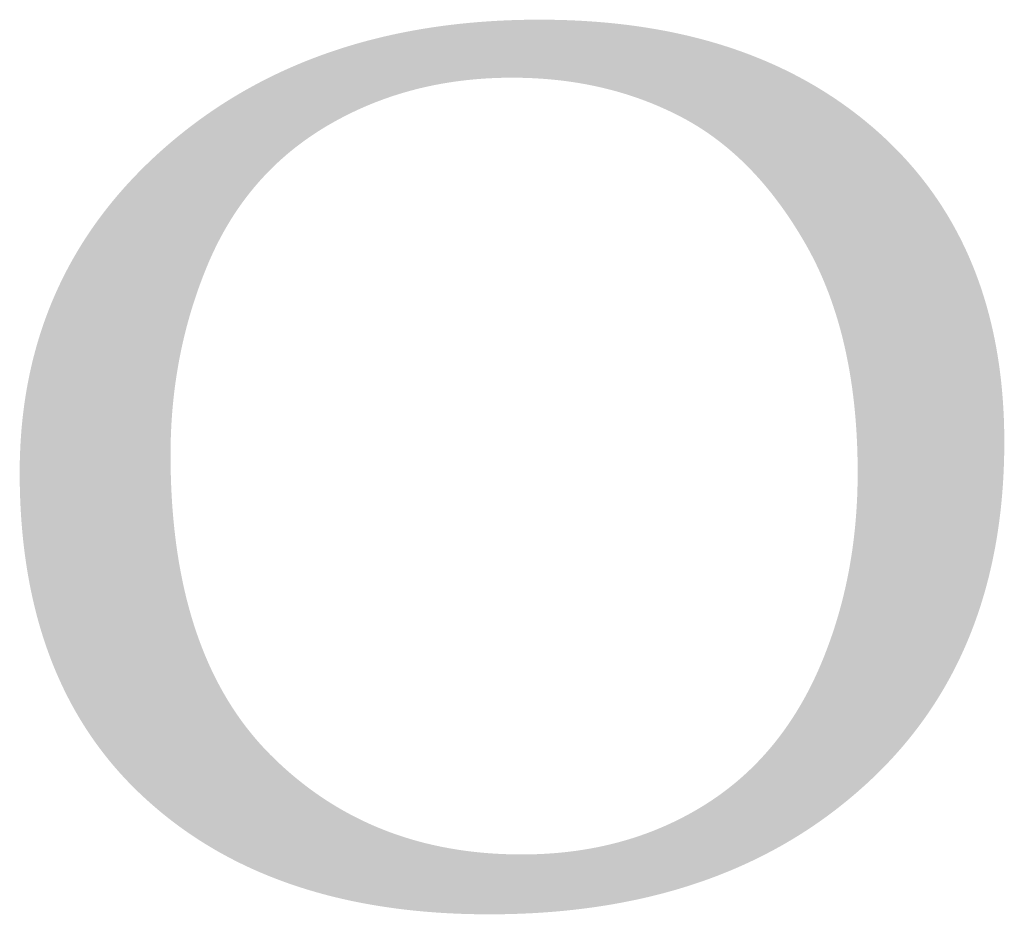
# Model space of a CAD drawing. Header units: millimetres. Extents: x 6612729504 to 6612744462, y 5733542327 to 5733549367.
# Tile 67 of 109: x 6612740986 to 6612741074, y 5733542503 to 5733542583. Entities that reach past the tile are written whole.
import ezdxf

# ---------------------------------------------------------------- set-up
doc = ezdxf.new("R2010")
doc.units = ezdxf.units.MM
doc.header["$MEASUREMENT"] = 0
doc.layers.add('.Magnor tabelka  ramka', color=7, linetype='Continuous')

msp = doc.modelspace()

# ---------------------------------------------------------------- hatches: boundary and pattern name
at = {"layer": '.Magnor tabelka  ramka', "linetype": 'Continuous', "lineweight": 20}
h = msp.add_hatch(color=7, dxfattribs=at)
h.paths.add_polyline_path([(6612740986.439694, 5733542542.669994), (6612740986.442452, 5733542542.079415), (6612740986.450724, 5733542541.493101), (6612740986.464512, 5733542540.911051), (6612740986.483815, 5733542540.333264), (6612740986.508635, 5733542539.759744), (6612740986.538973, 5733542539.190483), (6612740986.574824, 5733542538.625486), (6612740986.616196, 5733542538.06475), (6612740986.663084, 5733542537.508275), (6612740986.71549, 5733542536.95606), (6612740986.773417, 5733542536.408104), (6612740986.836861, 5733542535.864407), (6612740986.905824, 5733542535.324966), (6612740986.980308, 5733542534.789784), (6612740987.060312, 5733542534.258859), (6612740987.145836, 5733542533.732187), (6612740987.236881, 5733542533.209772), (6612740987.333447, 5733542532.69161), (6612740987.435535, 5733542532.177703), (6612740987.543147, 5733542531.668048), (6612740987.656281, 5733542531.162646), (6612740987.774935, 5733542530.661495), (6612740987.899115, 5733542530.164595), (6612740988.028818, 5733542529.671943), (6612740988.164046, 5733542529.183542), (6612740988.304799, 5733542528.699389), (6612740988.451076, 5733542528.219484), (6612740988.602878, 5733542527.743828), (6612740988.760206, 5733542527.272415), (6612740988.92306, 5733542526.80525), (6612740989.091442, 5733542526.342329), (6612740989.265348, 5733542525.883653), (6612740989.444785, 5733542525.429222), (6612740989.629748, 5733542524.979032), (6612740989.820239, 5733542524.533085), (6612740990.016258, 5733542524.091376), (6612740990.217808, 5733542523.653912), (6612740990.424886, 5733542523.220687), (6612740990.637494, 5733542522.791701), (6612740990.855631, 5733542522.366954), (6612740991.0793, 5733542521.946444), (6612740991.308498, 5733542521.530172), (6612740991.54323, 5733542521.118135), (6612740991.783493, 5733542520.710337), (6612740992.029287, 5733542520.306772), (6612740992.280615, 5733542519.907442), (6612740992.537475, 5733542519.512344), (6612740992.799869, 5733542519.121481), (6612740993.067796, 5733542518.73485), (6612740993.341257, 5733542518.352449), (6612740993.620254, 5733542517.97428), (6612740993.904786, 5733542517.600343), (6612740994.194851, 5733542517.230633), (6612740994.490454, 5733542516.86515), (6612740994.791593, 5733542516.503899), (6612740995.098267, 5733542516.146872), (6612740995.410478, 5733542515.794073), (6612740995.728228, 5733542515.445499), (6612740996.051515, 5733542515.101152), (6612740996.380341, 5733542514.761027), (6612740996.714704, 5733542514.425128), (6612740997.054605, 5733542514.09345), (6612740997.400047, 5733542513.765996), (6612740997.744991, 5733542513.448243), (6612740998.099855, 5733542513.12842), (6612740998.458687, 5733542512.813668), (6612740998.821483, 5733542512.503985), (6612740999.188245, 5733542512.199371), (6612740999.55897, 5733542511.899825), (6612740999.93366, 5733542511.605347), (6612741000.312312, 5733542511.315931), (6612741000.694929, 5733542511.031584), (6612741001.081508, 5733542510.752297), (6612741001.47205, 5733542510.478075), (6612741001.866552, 5733542510.208914), (6612741002.265018, 5733542509.944812), (6612741002.667442, 5733542509.685772), (6612741003.073828, 5733542509.431789), (6612741003.484176, 5733542509.182863), (6612741003.898481, 5733542508.938995), (6612741004.316748, 5733542508.70018), (6612741004.738973, 5733542508.466422), (6612741005.165154, 5733542508.237717), (6612741005.595295, 5733542508.014063), (6612741006.029394, 5733542507.79546), (6612741006.46745, 5733542507.581909), (6612741006.909462, 5733542507.373405), (6612741007.355432, 5733542507.16995), (6612741007.805357, 5733542506.971542), (6612741008.259239, 5733542506.778181), (6612741008.717073, 5733542506.589864), (6612741009.178865, 5733542506.406591), (6612741009.644609, 5733542506.228362), (6612741010.114308, 5733542506.055174), (6612741010.587961, 5733542505.887029), (6612741011.065566, 5733542505.723921), (6612741011.547123, 5733542505.565852), (6612741012.032634, 5733542505.412823), (6612741012.522096, 5733542505.26483), (6612741013.015509, 5733542505.121872), (6612741013.512873, 5733542504.98395), (6612741014.014187, 5733542504.85106), (6612741014.519452, 5733542504.723203), (6612741015.028666, 5733542504.600378), (6612741015.541829, 5733542504.482584), (6612741016.058941, 5733542504.36982), (6612741016.580002, 5733542504.262084), (6612741017.105011, 5733542504.159375), (6612741017.633966, 5733542504.061693), (6612741018.16687, 5733542503.969037), (6612741018.70372, 5733542503.881405), (6612741019.244516, 5733542503.798796), (6612741019.789258, 5733542503.721209), (6612741020.337946, 5733542503.648644), (6612741020.890577, 5733542503.581098), (6612741021.447155, 5733542503.518574), (6612741022.007675, 5733542503.461065), (6612741022.572141, 5733542503.408576), (6612741023.140549, 5733542503.361102), (6612741023.712901, 5733542503.318643), (6612741024.289194, 5733542503.281199), (6612741024.86943, 5733542503.248766), (6612741025.453607, 5733542503.221346), (6612741026.041725, 5733542503.198938), (6612741026.633785, 5733542503.18154), (6612741027.229785, 5733542503.169149), (6612741027.829724, 5733542503.161768), (6612741028.423264, 5733542503.15939), (6612741029.068928, 5733542503.162153), (6612741029.710635, 5733542503.17044), (6612741030.348383, 5733542503.184253), (6612741030.982175, 5733542503.203594), (6612741031.612009, 5733542503.228462), (6612741032.237888, 5733542503.258858), (6612741032.859814, 5733542503.294783), (6612741033.477784, 5733542503.336237), (6612741034.091803, 5733542503.383223), (6612741034.701866, 5733542503.43574), (6612741035.30798, 5733542503.493789), (6612741035.910141, 5733542503.557371), (6612741036.508355, 5733542503.626485), (6612741037.102618, 5733542503.701136), (6612741037.692933, 5733542503.781322), (6612741038.279302, 5733542503.867041), (6612741038.861722, 5733542503.9583), (6612741039.440196, 5733542504.055095), (6612741040.014725, 5733542504.15743), (6612741040.58531, 5733542504.265302), (6612741041.151951, 5733542504.378715), (6612741041.714649, 5733542504.497667), (6612741042.273406, 5733542504.622162), (6612741042.828219, 5733542504.7522), (6612741043.379095, 5733542504.88778), (6612741043.92603, 5733542505.028903), (6612741044.469026, 5733542505.175571), (6612741045.008084, 5733542505.327785), (6612741045.543205, 5733542505.485544), (6612741046.074389, 5733542505.64885), (6612741046.601638, 5733542505.817704), (6612741047.124951, 5733542505.992107), (6612741047.64433, 5733542506.172058), (6612741048.159777, 5733542506.357559), (6612741048.671291, 5733542506.548611), (6612741049.178874, 5733542506.745214), (6612741049.682524, 5733542506.94737), (6612741050.182245, 5733542507.155079), (6612741050.678038, 5733542507.368341), (6612741051.1699, 5733542507.587159), (6612741051.657837, 5733542507.811531), (6612741052.141845, 5733542508.041459), (6612741052.621927, 5733542508.276945), (6612741053.098085, 5733542508.517988), (6612741053.570317, 5733542508.76459), (6612741054.038626, 5733542509.01675), (6612741054.503013, 5733542509.27447), (6612741054.963477, 5733542509.537751), (6612741055.420019, 5733542509.806595), (6612741055.872641, 5733542510.080999), (6612741056.321342, 5733542510.360968), (6612741056.766127, 5733542510.6465), (6612741057.206992, 5733542510.937595), (6612741057.643939, 5733542511.234259), (6612741058.07697, 5733542511.536486), (6612741058.506084, 5733542511.844281), (6612741058.931286, 5733542512.157644), (6612741059.352573, 5733542512.476574), (6612741059.769944, 5733542512.801076), (6612741060.183405, 5733542513.131145), (6612741060.592953, 5733542513.466787), (6612741060.99859, 5733542513.808), (6612741061.400318, 5733542514.154785), (6612741061.791379, 5733542514.501082), (6612741062.185537, 5733542514.85751), (6612741062.573461, 5733542515.217965), (6612741062.955154, 5733542515.582446), (6612741063.330614, 5733542515.950953), (6612741063.699845, 5733542516.323485), (6612741064.062847, 5733542516.700045), (6612741064.419618, 5733542517.080631), (6612741064.770162, 5733542517.465242), (6612741065.114478, 5733542517.853883), (6612741065.452568, 5733542518.246549), (6612741065.784431, 5733542518.643242), (6612741066.110069, 5733542519.043962), (6612741066.429483, 5733542519.448708), (6612741066.742672, 5733542519.857482), (6612741067.049639, 5733542520.270283), (6612741067.350384, 5733542520.687111), (6612741067.644905, 5733542521.107967), (6612741067.933208, 5733542521.53285), (6612741068.215288, 5733542521.961761), (6612741068.491151, 5733542522.394699), (6612741068.760794, 5733542522.831666), (6612741069.02422, 5733542523.272659), (6612741069.281428, 5733542523.717682), (6612741069.532419, 5733542524.166732), (6612741069.777195, 5733542524.619809), (6612741070.015756, 5733542525.076914), (6612741070.248104, 5733542525.538049), (6612741070.474236, 5733542526.003212), (6612741070.694157, 5733542526.472403), (6612741070.907864, 5733542526.945621), (6612741071.115361, 5733542527.422871), (6612741071.316648, 5733542527.904147), (6612741071.511724, 5733542528.389453), (6612741071.70059, 5733542528.878787), (6612741071.883249, 5733542529.37215), (6612741072.059701, 5733542529.869542), (6612741072.229945, 5733542530.370964), (6612741072.393984, 5733542530.876415), (6612741072.551816, 5733542531.385896), (6612741072.703444, 5733542531.899405), (6612741072.848867, 5733542532.416945), (6612741072.988087, 5733542532.938512), (6612741073.121106, 5733542533.46411), (6612741073.247923, 5733542533.993738), (6612741073.368537, 5733542534.527396), (6612741073.482952, 5733542535.065084), (6612741073.591167, 5733542535.606802), (6612741073.693184, 5733542536.152549), (6612741073.789002, 5733542536.702328), (6612741073.878624, 5733542537.256135), (6612741073.962048, 5733542537.813973), (6612741074.039276, 5733542538.375843), (6612741074.110311, 5733542538.941744), (6612741074.175148, 5733542539.511674), (6612741074.233793, 5733542540.085634), (6612741074.286244, 5733542540.663626), (6612741074.332505, 5733542541.245648), (6612741074.372574, 5733542541.831703), (6612741074.40645, 5733542542.421787), (6612741074.434139, 5733542543.015903), (6612741074.455637, 5733542543.614049), (6612741074.470947, 5733542544.216229), (6612741074.48007, 5733542544.822438), (6612741074.483007, 5733542545.422232), (6612741074.48025, 5733542545.97235), (6612741074.47198, 5733542546.518744), (6612741074.458197, 5733542547.061418), (6612741074.438901, 5733542547.600368), (6612741074.414093, 5733542548.135595), (6612741074.383774, 5733542548.667099), (6612741074.347943, 5733542549.194883), (6612741074.306603, 5733542549.718945), (6612741074.259754, 5733542550.239284), (6612741074.207396, 5733542550.755902), (6612741074.149529, 5733542551.268799), (6612741074.086152, 5733542551.777975), (6612741074.017269, 5733542552.283432), (6612741073.942879, 5733542552.785168), (6612741073.862983, 5733542553.283184), (6612741073.77758, 5733542553.777481), (6612741073.686672, 5733542554.268058), (6612741073.59026, 5733542554.754916), (6612741073.488342, 5733542555.238054), (6612741073.380922, 5733542555.717475), (6612741073.268, 5733542556.193176), (6612741073.149572, 5733542556.66516), (6612741073.025644, 5733542557.133427), (6612741072.896215, 5733542557.597976), (6612741072.761284, 5733542558.058807), (6612741072.620852, 5733542558.51592), (6612741072.474923, 5733542558.969317), (6612741072.323492, 5733542559.419), (6612741072.166562, 5733542559.864964), (6612741072.004135, 5733542560.307212), (6612741071.83621, 5733542560.745746), (6612741071.662788, 5733542561.180561), (6612741071.483868, 5733542561.611664), (6612741071.299454, 5733542562.039051), (6612741071.109543, 5733542562.462725), (6612741070.914138, 5733542562.882683), (6612741070.713239, 5733542563.298926), (6612741070.506845, 5733542563.711456), (6612741070.294958, 5733542564.120273), (6612741070.077578, 5733542564.525375), (6612741069.854707, 5733542564.926766), (6612741069.626341, 5733542565.324443), (6612741069.392488, 5733542565.718408), (6612741069.153141, 5733542566.108661), (6612741068.908306, 5733542566.495199), (6612741068.65798, 5733542566.878028), (6612741068.402166, 5733542567.257145), (6612741068.140864, 5733542567.63255), (6612741067.874074, 5733542568.004246), (6612741067.601796, 5733542568.372229), (6612741067.324032, 5733542568.736502), (6612741067.04078, 5733542569.097066), (6612741066.752045, 5733542569.453918), (6612741066.457823, 5733542569.807062), (6612741066.158115, 5733542570.156496), (6612741065.852926, 5733542570.50222), (6612741065.542253, 5733542570.844236), (6612741065.226095, 5733542571.182544), (6612741064.904457, 5733542571.517143), (6612741064.577335, 5733542571.848034), (6612741064.244733, 5733542572.175217), (6612741063.90665, 5733542572.498692), (6612741063.563086, 5733542572.81846), (6612741063.220047, 5733542573.129158), (6612741062.865273, 5733542573.441257), (6612741062.506748, 5733542573.748447), (6612741062.144473, 5733542574.050729), (6612741061.778444, 5733542574.3481), (6612741061.408666, 5733542574.640562), (6612741061.03513, 5733542574.928112), (6612741060.65784, 5733542575.210752), (6612741060.276793, 5733542575.488483), (6612741059.891989, 5733542575.761303), (6612741059.503427, 5733542576.029211), (6612741059.111106, 5733542576.292208), (6612741058.715023, 5733542576.550294), (6612741058.315179, 5733542576.803466), (6612741057.911572, 5733542577.051728), (6612741057.504201, 5733542577.295076), (6612741057.093065, 5733542577.533512), (6612741056.678164, 5733542577.767035), (6612741056.259494, 5733542577.995646), (6612741055.837057, 5733542578.219343), (6612741055.410851, 5733542578.438127), (6612741054.980875, 5733542578.651995), (6612741054.547127, 5733542578.86095), (6612741054.109607, 5733542579.064991), (6612741053.668312, 5733542579.264117), (6612741053.223245, 5733542579.458328), (6612741052.774403, 5733542579.647624), (6612741052.321781, 5733542579.832006), (6612741051.865383, 5733542580.01147), (6612741051.405206, 5733542580.186019), (6612741050.941249, 5733542580.355653), (6612741050.473511, 5733542580.520369), (6612741050.001991, 5733542580.680169), (6612741049.526689, 5733542580.835052), (6612741049.047602, 5733542580.985018), (6612741048.564728, 5733542581.130067), (6612741048.07807, 5733542581.270197), (6612741047.587624, 5733542581.405411), (6612741047.09339, 5733542581.535706), (6612741046.595366, 5733542581.661083), (6612741046.093551, 5733542581.781541), (6612741045.587946, 5733542581.89708), (6612741045.078546, 5733542582.0077), (6612741044.565353, 5733542582.113401), (6612741044.048365, 5733542582.214181), (6612741043.527581, 5733542582.310042), (6612741043.003002, 5733542582.400984), (6612741042.474624, 5733542582.487004), (6612741041.942447, 5733542582.568106), (6612741041.406467, 5733542582.644283), (6612741040.866689, 5733542582.715542), (6612741040.323108, 5733542582.781878), (6612741039.775722, 5733542582.843294), (6612741039.224532, 5733542582.899787), (6612741038.669538, 5733542582.951359), (6612741038.110737, 5733542582.998007), (6612741037.548127, 5733542583.039734), (6612741036.981709, 5733542583.076536), (6612741036.411481, 5733542583.108418), (6612741035.837441, 5733542583.135374), (6612741035.259591, 5733542583.157407), (6612741034.677928, 5733542583.174517), (6612741034.09245, 5733542583.186703), (6612741033.503157, 5733542583.193963), (6612741032.920203, 5733542583.196301), (6612741032.283237, 5733542583.193512), (6612741031.649888, 5733542583.185145), (6612741031.020164, 5733542583.171201), (6612741030.394056, 5733542583.15168), (6612741029.771573, 5733542583.126582), (6612741029.152709, 5733542583.095909), (6612741028.537468, 5733542583.059661), (6612741027.925847, 5733542583.017838), (6612741027.317848, 5733542582.970439), (6612741026.71347, 5733542582.917467), (6612741026.112717, 5733542582.858923), (6612741025.515583, 5733542582.794804), (6612741024.922072, 5733542582.725113), (6612741024.332185, 5733542582.64985), (6612741023.74592, 5733542582.569016), (6612741023.163279, 5733542582.482611), (6612741022.58426, 5733542582.390636), (6612741022.008864, 5733542582.293089), (6612741021.437094, 5733542582.189974), (6612741020.868945, 5733542582.081289), (6612741020.30442, 5733542581.967038), (6612741019.743522, 5733542581.847216), (6612741019.186246, 5733542581.721828), (6612741018.632594, 5733542581.590871), (6612741018.082569, 5733542581.454349), (6612741017.536167, 5733542581.312261), (6612741016.99339, 5733542581.164607), (6612741016.45424, 5733542581.011387), (6612741015.918714, 5733542580.852603), (6612741015.386814, 5733542580.688254), (6612741014.85854, 5733542580.518343), (6612741014.333893, 5733542580.342868), (6612741013.81287, 5733542580.16183), (6612741013.295475, 5733542579.97523), (6612741012.781707, 5733542579.783069), (6612741012.271564, 5733542579.585345), (6612741011.76505, 5733542579.382062), (6612741011.262161, 5733542579.173218), (6612741010.762901, 5733542578.958814), (6612741010.267269, 5733542578.738852), (6612741009.775264, 5733542578.513328), (6612741009.286886, 5733542578.282248), (6612741008.802138, 5733542578.045609), (6612741008.321018, 5733542577.803414), (6612741007.843524, 5733542577.555661), (6612741007.369661, 5733542577.302352), (6612741006.899426, 5733542577.043488), (6612741006.432821, 5733542576.779067), (6612741005.969846, 5733542576.509092), (6612741005.510498, 5733542576.233561), (6612741005.054782, 5733542575.952477), (6612741004.602694, 5733542575.665841), (6612741004.154237, 5733542575.373652), (6612741003.70941, 5733542575.075909), (6612741003.268213, 5733542574.772613), (6612741002.830647, 5733542574.463767), (6612741002.396711, 5733542574.149369), (6612741001.966408, 5733542573.829422), (6612741001.539735, 5733542573.503924), (6612741001.116693, 5733542573.172876), (6612741000.697283, 5733542572.836279), (6612741000.281504, 5733542572.494134), (6612740999.869358, 5733542572.146441), (6612740999.467784, 5733542571.799275), (6612740999.064163, 5733542571.441864), (6612740998.666883, 5733542571.081341), (6612740998.275945, 5733542570.717707), (6612740997.891347, 5733542570.350961), (6612740997.513092, 5733542569.981106), (6612740997.141181, 5733542569.60814), (6612740996.775612, 5733542569.232064), (6612740996.416387, 5733542568.85288), (6612740996.063507, 5733542568.470587), (6612740995.716971, 5733542568.085185), (6612740995.376781, 5733542567.696676), (6612740995.042935, 5733542567.305059), (6612740994.715437, 5733542566.910335), (6612740994.394285, 5733542566.512505), (6612740994.079481, 5733542566.111569), (6612740993.771025, 5733542565.707527), (6612740993.468916, 5733542565.300381), (6612740993.173155, 5733542564.890128), (6612740992.883744, 5733542564.476772), (6612740992.600684, 5733542564.060311), (6612740992.323974, 5733542563.64075), (6612740992.053613, 5733542563.218083), (6612740991.789604, 5733542562.792315), (6612740991.531947, 5733542562.363443), (6612740991.280643, 5733542561.931471), (6612740991.03569, 5733542561.496398), (6612740990.797091, 5733542561.058224), (6612740990.564844, 5733542560.616948), (6612740990.338953, 5733542560.172574), (6612740990.119417, 5733542559.7251), (6612740989.906236, 5733542559.274529), (6612740989.699409, 5733542558.820856), (6612740989.49894, 5733542558.364087), (6612740989.304827, 5733542557.90422), (6612740989.11707, 5733542557.441256), (6612740988.935672, 5733542556.975195), (6612740988.760631, 5733542556.506039), (6612740988.591949, 5733542556.033784), (6612740988.429626, 5733542555.558436), (6612740988.273663, 5733542555.079991), (6612740988.12406, 5733542554.598454), (6612740987.980817, 5733542554.113822), (6612740987.843935, 5733542553.626096), (6612740987.713414, 5733542553.135277), (6612740987.589256, 5733542552.641365), (6612740987.471461, 5733542552.14436), (6612740987.360029, 5733542551.644264), (6612740987.254959, 5733542551.141077), (6612740987.156255, 5733542550.634796), (6612740987.063914, 5733542550.125427), (6612740986.977939, 5733542549.612968), (6612740986.898328, 5733542549.09742), (6612740986.825085, 5733542548.578782), (6612740986.758206, 5733542548.057054), (6612740986.697696, 5733542547.532239), (6612740986.643553, 5733542547.004335), (6612740986.595777, 5733542546.473344), (6612740986.55437, 5733542545.939266), (6612740986.519332, 5733542545.402102), (6612740986.490664, 5733542544.861851), (6612740986.468366, 5733542544.318515), (6612740986.452437, 5733542543.772092), (6612740986.44288, 5733542543.222587)])
h.paths.add_polyline_path([(6612740999.92977, 5733542544.276921), (6612740999.930603, 5733542544.563537), (6612740999.933099, 5733542544.849573), (6612740999.937261, 5733542545.135033), (6612740999.943086, 5733542545.419915), (6612740999.950574, 5733542545.704223), (6612740999.959727, 5733542545.987955), (6612740999.970544, 5733542546.271112), (6612740999.983025, 5733542546.553695), (6612740999.99717, 5733542546.835703), (6612741000.01298, 5733542547.117138), (6612741000.030452, 5733542547.398002), (6612741000.049589, 5733542547.678291), (6612741000.07039, 5733542547.958011), (6612741000.092854, 5733542548.23716), (6612741000.116984, 5733542548.515737), (6612741000.142776, 5733542548.793746), (6612741000.170231, 5733542549.071185), (6612741000.199351, 5733542549.348056), (6612741000.230134, 5733542549.624359), (6612741000.262582, 5733542549.900094), (6612741000.296691, 5733542550.175262), (6612741000.332465, 5733542550.449864), (6612741000.369903, 5733542550.723901), (6612741000.409003, 5733542550.997373), (6612741000.449768, 5733542551.27028), (6612741000.492194, 5733542551.542622), (6612741000.536285, 5733542551.814404), (6612741000.58204, 5733542552.085619), (6612741000.629457, 5733542552.356275), (6612741000.678537, 5733542552.626369), (6612741000.729282, 5733542552.895901), (6612741000.78169, 5733542553.164872), (6612741000.835759, 5733542553.433285), (6612741000.891492, 5733542553.701138), (6612741000.948888, 5733542553.968431), (6612741001.007948, 5733542554.235168), (6612741001.06867, 5733542554.501347), (6612741001.131055, 5733542554.766968), (6612741001.195103, 5733542555.032032), (6612741001.260813, 5733542555.296542), (6612741001.328187, 5733542555.560495), (6612741001.397224, 5733542555.823896), (6612741001.467922, 5733542556.086742), (6612741001.540284, 5733542556.349033), (6612741001.614309, 5733542556.610774), (6612741001.689997, 5733542556.871961), (6612741001.767346, 5733542557.132596), (6612741001.846358, 5733542557.39268), (6612741001.927033, 5733542557.652213), (6612741002.00937, 5733542557.911198), (6612741002.09337, 5733542558.169631), (6612741002.179033, 5733542558.427517), (6612741002.266357, 5733542558.684855), (6612741002.355345, 5733542558.941644), (6612741002.445993, 5733542559.197886), (6612741002.538305, 5733542559.453583), (6612741002.632278, 5733542559.708734), (6612741002.727915, 5733542559.963339), (6612741002.825212, 5733542560.217399), (6612741002.924171, 5733542560.470914), (6612741003.024794, 5733542560.723886), (6612741003.127079, 5733542560.976316), (6612741003.231024, 5733542561.228205), (6612741003.334135, 5733542561.473658), (6612741003.442549, 5733542561.724089), (6612741003.552807, 5733542561.972645), (6612741003.66491, 5733542562.219325), (6612741003.778862, 5733542562.464131), (6612741003.894663, 5733542562.707065), (6612741004.012312, 5733542562.948125), (6612741004.131812, 5733542563.187315), (6612741004.253162, 5733542563.424635), (6612741004.376367, 5733542563.660085), (6612741004.501423, 5733542563.893665), (6612741004.628333, 5733542564.125381), (6612741004.757099, 5733542564.355228), (6612741004.887722, 5733542564.583213), (6612741005.020201, 5733542564.809332), (6612741005.154541, 5733542565.033587), (6612741005.290738, 5733542565.25598), (6612741005.428797, 5733542565.476512), (6612741005.568716, 5733542565.695184), (6612741005.710499, 5733542565.911997), (6612741005.854144, 5733542566.12695), (6612741005.999655, 5733542566.340048), (6612741006.147032, 5733542566.551287), (6612741006.296274, 5733542566.760673), (6612741006.447384, 5733542566.968204), (6612741006.600364, 5733542567.173881), (6612741006.755212, 5733542567.377706), (6612741006.91193, 5733542567.579679), (6612741007.070521, 5733542567.779802), (6612741007.230986, 5733542567.978077), (6612741007.393324, 5733542568.174502), (6612741007.557535, 5733542568.369081), (6612741007.723624, 5733542568.561811), (6612741007.891588, 5733542568.752699), (6612741008.061431, 5733542568.94174), (6612741008.233154, 5733542569.12894), (6612741008.406754, 5733542569.314296), (6612741008.582237, 5733542569.497809), (6612741008.759602, 5733542569.679484), (6612741008.938849, 5733542569.85932), (6612741009.11998, 5733542570.037316), (6612741009.302997, 5733542570.213475), (6612741009.487899, 5733542570.387796), (6612741009.674688, 5733542570.560284), (6612741009.863365, 5733542570.730936), (6612741010.053932, 5733542570.899755), (6612741010.246389, 5733542571.066742), (6612741010.440737, 5733542571.231896), (6612741010.636976, 5733542571.395221), (6612741010.835109, 5733542571.556717), (6612741011.035137, 5733542571.716384), (6612741011.237059, 5733542571.874222), (6612741011.440878, 5733542572.030235), (6612741011.646594, 5733542572.184421), (6612741011.854209, 5733542572.336783), (6612741012.063722, 5733542572.487323), (6612741012.275136, 5733542572.636039), (6612741012.488451, 5733542572.782933), (6612741012.703669, 5733542572.928007), (6612741012.92079, 5733542573.071261), (6612741013.139814, 5733542573.212698), (6612741013.360746, 5733542573.352315), (6612741013.583583, 5733542573.490117), (6612741013.808328, 5733542573.626103), (6612741014.029638, 5733542573.757147), (6612741014.25691, 5733542573.888738), (6612741014.485128, 5733542574.018263), (6612741014.714293, 5733542574.145725), (6612741014.944402, 5733542574.271124), (6612741015.175457, 5733542574.394457), (6612741015.407456, 5733542574.515725), (6612741015.640402, 5733542574.634929), (6612741015.874291, 5733542574.752068), (6612741016.109123, 5733542574.867142), (6612741016.344901, 5733542574.980148), (6612741016.581621, 5733542575.091089), (6612741016.819284, 5733542575.199963), (6612741017.05789, 5733542575.306769), (6612741017.297438, 5733542575.411509), (6612741017.537926, 5733542575.51418), (6612741017.779358, 5733542575.614784), (6612741018.021729, 5733542575.71332), (6612741018.265042, 5733542575.809788), (6612741018.509295, 5733542575.904184), (6612741018.754489, 5733542575.996514), (6612741019.00062, 5733542576.086774), (6612741019.247694, 5733542576.174963), (6612741019.495704, 5733542576.261084), (6612741019.744653, 5733542576.345132), (6612741019.994542, 5733542576.427111), (6612741020.245367, 5733542576.507017), (6612741020.497129, 5733542576.584853), (6612741020.749829, 5733542576.660616), (6612741021.003466, 5733542576.734309), (6612741021.258039, 5733542576.805927), (6612741021.513549, 5733542576.875474), (6612741021.769993, 5733542576.942947), (6612741022.027373, 5733542577.008348), (6612741022.285688, 5733542577.071675), (6612741022.544937, 5733542577.132928), (6612741022.805121, 5733542577.192106), (6612741023.066239, 5733542577.24921), (6612741023.32829, 5733542577.304239), (6612741023.591274, 5733542577.357191), (6612741023.855191, 5733542577.408071), (6612741024.120039, 5733542577.456872), (6612741024.38582, 5733542577.503598), (6612741024.652534, 5733542577.548246), (6612741024.920178, 5733542577.590819), (6612741025.188753, 5733542577.631315), (6612741025.458259, 5733542577.669733), (6612741025.728695, 5733542577.706073), (6612741026.000061, 5733542577.740335), (6612741026.272355, 5733542577.772517), (6612741026.545581, 5733542577.802622), (6612741026.819734, 5733542577.830647), (6612741027.094814, 5733542577.856594), (6612741027.370825, 5733542577.88046), (6612741027.647762, 5733542577.902247), (6612741027.925626, 5733542577.921953), (6612741028.204418, 5733542577.939577), (6612741028.484137, 5733542577.955123), (6612741028.76478, 5733542577.968585), (6612741029.04635, 5733542577.979967), (6612741029.328846, 5733542577.989266), (6612741029.612268, 5733542577.996483), (6612741029.896613, 5733542578.001617), (6612741030.181884, 5733542578.00467), (6612741030.46135, 5733542578.00564), (6612741030.723228, 5733542578.004786), (6612741030.984263, 5733542578.002228), (6612741031.244459, 5733542577.997962), (6612741031.503816, 5733542577.99199), (6612741031.762335, 5733542577.984312), (6612741032.020015, 5733542577.974928), (6612741032.276857, 5733542577.963839), (6612741032.532864, 5733542577.951042), (6612741032.788033, 5733542577.93654), (6612741033.042367, 5733542577.920331), (6612741033.295868, 5733542577.902416), (6612741033.548532, 5733542577.882796), (6612741033.800364, 5733542577.861471), (6612741034.051363, 5733542577.838438), (6612741034.301531, 5733542577.8137), (6612741034.550864, 5733542577.787254), (6612741034.799369, 5733542577.759106), (6612741035.047041, 5733542577.72925), (6612741035.293885, 5733542577.697688), (6612741035.5399, 5733542577.66442), (6612741035.785086, 5733542577.629447), (6612741036.029443, 5733542577.592768), (6612741036.272974, 5733542577.554383), (6612741036.515677, 5733542577.514293), (6612741036.757556, 5733542577.472497), (6612741036.998608, 5733542577.428993), (6612741037.238836, 5733542577.383786), (6612741037.47824, 5733542577.336872), (6612741037.71682, 5733542577.288253), (6612741037.954577, 5733542577.237927), (6612741038.191512, 5733542577.185897), (6612741038.427627, 5733542577.132162), (6612741038.662919, 5733542577.076721), (6612741038.89739, 5733542577.019573), (6612741039.131043, 5733542576.960721), (6612741039.363877, 5733542576.900163), (6612741039.595894, 5733542576.837899), (6612741039.827089, 5733542576.77393), (6612741040.057469, 5733542576.708254), (6612741040.287034, 5733542576.640876), (6612741040.515781, 5733542576.57179), (6612741040.743714, 5733542576.500999), (6612741040.970833, 5733542576.428503), (6612741041.197136, 5733542576.354301), (6612741041.422626, 5733542576.278395), (6612741041.647305, 5733542576.200782), (6612741041.87117, 5733542576.121466), (6612741042.094224, 5733542576.040442), (6612741042.316468, 5733542575.957714), (6612741042.537901, 5733542575.873281), (6612741042.758524, 5733542575.787143), (6612741042.978338, 5733542575.699301), (6612741043.197345, 5733542575.609752), (6612741043.415545, 5733542575.518498), (6612741043.632936, 5733542575.42554), (6612741043.849522, 5733542575.330874), (6612741044.0653, 5733542575.234507), (6612741044.280274, 5733542575.136433), (6612741044.494445, 5733542575.036654), (6612741044.707809, 5733542574.935169), (6612741044.920373, 5733542574.83198), (6612741045.132133, 5733542574.727087), (6612741045.343091, 5733542574.620487), (6612741045.548326, 5733542574.514746), (6612741045.757832, 5733542574.404408), (6612741045.966253, 5733542574.291823), (6612741046.173591, 5733542574.176996), (6612741046.379846, 5733542574.059926), (6612741046.585016, 5733542573.94061), (6612741046.789107, 5733542573.819054), (6612741046.992118, 5733542573.695255), (6612741047.19405, 5733542573.569214), (6612741047.394904, 5733542573.440929), (6612741047.594681, 5733542573.310406), (6612741047.793384, 5733542573.177641), (6612741047.991011, 5733542573.042636), (6612741048.187565, 5733542572.905392), (6612741048.383047, 5733542572.765906), (6612741048.577458, 5733542572.624181), (6612741048.770798, 5733542572.48022), (6612741048.963072, 5733542572.33402), (6612741049.154276, 5733542572.185579), (6612741049.344413, 5733542572.034904), (6612741049.533485, 5733542571.88199), (6612741049.721493, 5733542571.726841), (6612741049.908438, 5733542571.569454), (6612741050.09432, 5733542571.409832), (6612741050.279141, 5733542571.247976), (6612741050.462901, 5733542571.083883), (6612741050.645603, 5733542570.917556), (6612741050.827248, 5733542570.748996), (6612741051.007837, 5733542570.578201), (6612741051.187368, 5733542570.405173), (6612741051.365847, 5733542570.229913), (6612741051.543272, 5733542570.05242), (6612741051.719644, 5733542569.872694), (6612741051.894964, 5733542569.690737), (6612741052.069237, 5733542569.50655), (6612741052.242459, 5733542569.32013), (6612741052.414633, 5733542569.131481), (6612741052.585761, 5733542568.940602), (6612741052.755844, 5733542568.747494), (6612741052.924881, 5733542568.552155), (6612741053.092876, 5733542568.354588), (6612741053.259828, 5733542568.154793), (6612741053.42574, 5733542567.952769), (6612741053.590611, 5733542567.74852), (6612741053.754443, 5733542567.542041), (6612741053.917238, 5733542567.333336), (6612741054.078996, 5733542567.122406), (6612741054.239719, 5733542566.909247), (6612741054.399406, 5733542566.693867), (6612741054.558062, 5733542566.476259), (6612741054.715683, 5733542566.256428), (6612741054.872275, 5733542566.034372), (6612741055.027837, 5733542565.810093), (6612741055.182368, 5733542565.58359), (6612741055.335874, 5733542565.354863), (6612741055.488352, 5733542565.123915), (6612741055.639804, 5733542564.890744), (6612741055.790233, 5733542564.655352), (6612741055.939636, 5733542564.417738), (6612741056.088019, 5733542564.177903), (6612741056.235381, 5733542563.935848), (6612741056.381721, 5733542563.691573), (6612741056.527044, 5733542563.445077), (6612741056.671349, 5733542563.196363), (6612741056.811286, 5733542562.951344), (6612741056.952169, 5733542562.698109), (6612741057.090859, 5733542562.442849), (6612741057.227356, 5733542562.185566), (6612741057.361658, 5733542561.926258), (6612741057.493766, 5733542561.664926), (6612741057.623676, 5733542561.40157), (6612741057.751389, 5733542561.13619), (6612741057.876904, 5733542560.868786), (6612741058.000221, 5733542560.599357), (6612741058.121338, 5733542560.327903), (6612741058.240252, 5733542560.054426), (6612741058.356968, 5733542559.778923), (6612741058.471479, 5733542559.501396), (6612741058.583788, 5733542559.221845), (6612741058.693892, 5733542558.940268), (6612741058.801791, 5733542558.656666), (6612741058.907486, 5733542558.371038), (6612741059.010973, 5733542558.083387), (6612741059.112252, 5733542557.793711), (6612741059.211323, 5733542557.502007), (6612741059.308186, 5733542557.208281), (6612741059.402838, 5733542556.912529), (6612741059.495277, 5733542556.614752), (6612741059.585506, 5733542556.314948), (6612741059.673523, 5733542556.013119), (6612741059.759325, 5733542555.709264), (6612741059.842913, 5733542555.403383), (6612741059.924285, 5733542555.095477), (6612741060.003441, 5733542554.785544), (6612741060.080379, 5733542554.473587), (6612741060.155102, 5733542554.159604), (6612741060.227604, 5733542553.843593), (6612741060.297889, 5733542553.525556), (6612741060.36595, 5733542553.205494), (6612741060.431791, 5733542552.883405), (6612741060.49541, 5733542552.55929), (6612741060.556806, 5733542552.233148), (6612741060.615977, 5733542551.904979), (6612741060.672923, 5733542551.574783), (6612741060.727645, 5733542551.242563), (6612741060.780138, 5733542550.908313), (6612741060.830406, 5733542550.572039), (6612741060.878445, 5733542550.233735), (6612741060.924254, 5733542549.893407), (6612741060.967834, 5733542549.55105), (6612741061.009182, 5733542549.206667), (6612741061.048299, 5733542548.860256), (6612741061.085183, 5733542548.511819), (6612741061.119833, 5733542548.161352), (6612741061.15225, 5733542547.808859), (6612741061.18243, 5733542547.454339), (6612741061.210376, 5733542547.097791), (6612741061.236083, 5733542546.739216), (6612741061.259554, 5733542546.378613), (6612741061.280786, 5733542546.015981), (6612741061.299778, 5733542545.651321), (6612741061.316528, 5733542545.284635), (6612741061.331039, 5733542544.915919), (6612741061.343307, 5733542544.545176), (6612741061.353333, 5733542544.172403), (6612741061.361114, 5733542543.797603), (6612741061.36665, 5733542543.420774), (6612741061.369941, 5733542543.041918), (6612741061.370987, 5733542542.669994), (6612741061.370108, 5733542542.365304), (6612741061.367476, 5733542542.061464), (6612741061.363086, 5733542541.758473), (6612741061.356942, 5733542541.456332), (6612741061.349044, 5733542541.155042), (6612741061.339392, 5733542540.854599), (6612741061.327986, 5733542540.555006), (6612741061.314829, 5733542540.256264), (6612741061.299918, 5733542539.958368), (6612741061.283256, 5733542539.661323), (6612741061.264843, 5733542539.365124), (6612741061.244679, 5733542539.069776), (6612741061.222765, 5733542538.775274), (6612741061.199101, 5733542538.481621), (6612741061.173689, 5733542538.188815), (6612741061.146527, 5733542537.896856), (6612741061.11762, 5733542537.605746), (6612741061.086961, 5733542537.315483), (6612741061.054558, 5733542537.026067), (6612741061.020408, 5733542536.737497), (6612741060.98451, 5733542536.449775), (6612741060.946869, 5733542536.162898), (6612741060.907481, 5733542535.876868), (6612741060.866349, 5733542535.591684), (6612741060.823473, 5733542535.307347), (6612741060.778855, 5733542535.023856), (6612741060.732492, 5733542534.74121), (6612741060.684388, 5733542534.459408), (6612741060.634542, 5733542534.178453), (6612741060.582953, 5733542533.898343), (6612741060.529626, 5733542533.619078), (6612741060.474557, 5733542533.340656), (6612741060.417747, 5733542533.06308), (6612741060.3592, 5733542532.786348), (6612741060.298913, 5733542532.510461), (6612741060.236888, 5733542532.235417), (6612741060.173124, 5733542531.961217), (6612741060.107624, 5733542531.687861), (6612741060.040387, 5733542531.415349), (6612741059.971414, 5733542531.143679), (6612741059.900704, 5733542530.872854), (6612741059.82826, 5733542530.60287), (6612741059.754082, 5733542530.333729), (6612741059.678167, 5733542530.065432), (6612741059.600522, 5733542529.797976), (6612741059.521141, 5733542529.531363), (6612741059.440029, 5733542529.265592), (6612741059.357183, 5733542529.000662), (6612741059.272608, 5733542528.736574), (6612741059.1863, 5733542528.473329), (6612741059.098263, 5733542528.210924), (6612741059.008495, 5733542527.949361), (6612741058.916996, 5733542527.688637), (6612741058.823771, 5733542527.428757), (6612741058.728816, 5733542527.169714), (6612741058.632132, 5733542526.911513), (6612741058.533722, 5733542526.654154), (6612741058.433584, 5733542526.397633), (6612741058.33172, 5733542526.141953), (6612741058.22813, 5733542525.887112), (6612741058.122814, 5733542525.633111), (6612741058.015774, 5733542525.379948), (6612741057.907009, 5733542525.127626), (6612741057.799134, 5733542524.882035), (6612741057.685913, 5733542524.631617), (6612741057.571063, 5733542524.383102), (6612741057.454583, 5733542524.136493), (6612741057.336472, 5733542523.891788), (6612741057.216732, 5733542523.648985), (6612741057.095362, 5733542523.408087), (6612741056.972363, 5733542523.169092), (6612741056.847731, 5733542522.932), (6612741056.72147, 5733542522.696813), (6612741056.59358, 5733542522.463526), (6612741056.464059, 5733542522.232143), (6612741056.332909, 5733542522.002665), (6612741056.200128, 5733542521.775085), (6612741056.065716, 5733542521.549411), (6612741055.929674, 5733542521.325638), (6612741055.792004, 5733542521.103766), (6612741055.652702, 5733542520.883798), (6612741055.51177, 5733542520.66573), (6612741055.369208, 5733542520.449564), (6612741055.225017, 5733542520.2353), (6612741055.079193, 5733542520.022936), (6612741054.93174, 5733542519.812473), (6612741054.782659, 5733542519.603912), (6612741054.631945, 5733542519.397252), (6612741054.479601, 5733542519.192491), (6612741054.325627, 5733542518.989632), (6612741054.170023, 5733542518.788671), (6612741054.012789, 5733542518.589612), (6612741053.853923, 5733542518.392454), (6612741053.693428, 5733542518.197193), (6612741053.531303, 5733542518.003834), (6612741053.367548, 5733542517.812373), (6612741053.202161, 5733542517.622812), (6612741053.035143, 5733542517.435149), (6612741052.866496, 5733542517.249387), (6612741052.696218, 5733542517.065522), (6612741052.524309, 5733542516.883556), (6612741052.350771, 5733542516.70349), (6612741052.175601, 5733542516.52532), (6612741051.998801, 5733542516.349051), (6612741051.820372, 5733542516.174678), (6612741051.64031, 5733542516.002203), (6612741051.458618, 5733542515.831627), (6612741051.275296, 5733542515.662947), (6612741051.090343, 5733542515.496165), (6612741050.90376, 5733542515.33128), (6612741050.715546, 5733542515.168292), (6612741050.525701, 5733542515.007202), (6612741050.334227, 5733542514.848007), (6612741050.14112, 5733542514.69071), (6612741049.946383, 5733542514.535309), (6612741049.750015, 5733542514.381804), (6612741049.552017, 5733542514.230195), (6612741049.352387, 5733542514.080483), (6612741049.151129, 5733542513.932666), (6612741048.948237, 5733542513.786744), (6612741048.743716, 5733542513.642718), (6612741048.537564, 5733542513.500588), (6612741048.329782, 5733542513.360353), (6612741048.120367, 5733542513.222013), (6612741047.909323, 5733542513.085568), (6612741047.696647, 5733542512.951017), (6612741047.482341, 5733542512.81836), (6612741047.27149, 5733542512.690645), (6612741047.05309, 5733542512.560798), (6612741046.833713, 5733542512.433014), (6612741046.613355, 5733542512.307292), (6612741046.392018, 5733542512.183631), (6612741046.169703, 5733542512.062031), (6612741045.946409, 5733542511.942491), (6612741045.722136, 5733542511.82501), (6612741045.496881, 5733542511.709591), (6612741045.270649, 5733542511.59623), (6612741045.043437, 5733542511.484927), (6612741044.815244, 5733542511.375681), (6612741044.586073, 5733542511.268495), (6612741044.355921, 5733542511.163363), (6612741044.124789, 5733542511.060287), (6612741043.892677, 5733542510.959268), (6612741043.659585, 5733542510.860303), (6612741043.425513, 5733542510.763393), (6612741043.19046, 5733542510.668538), (6612741042.954428, 5733542510.575737), (6612741042.717414, 5733542510.484987), (6612741042.47942, 5733542510.39629), (6612741042.240446, 5733542510.309646), (6612741042.00049, 5733542510.225053), (6612741041.759554, 5733542510.142509), (6612741041.517635, 5733542510.062018), (6612741041.274737, 5733542509.983576), (6612741041.030857, 5733542509.907183), (6612741040.785997, 5733542509.832839), (6612741040.540154, 5733542509.760543), (6612741040.293331, 5733542509.690294), (6612741040.045526, 5733542509.622093), (6612741039.79674, 5733542509.555938), (6612741039.54697, 5733542509.491829), (6612741039.29622, 5733542509.429767), (6612741039.044487, 5733542509.369748), (6612741038.791774, 5733542509.311776), (6612741038.538077, 5733542509.255847), (6612741038.283398, 5733542509.201961), (6612741038.027739, 5733542509.150116), (6612741037.771095, 5733542509.100316), (6612741037.513469, 5733542509.052558), (6612741037.254862, 5733542509.00684), (6612741036.99527, 5733542508.963162), (6612741036.734698, 5733542508.921526), (6612741036.473141, 5733542508.881929), (6612741036.210602, 5733542508.844372), (6612741035.94708, 5733542508.808852), (6612741035.682575, 5733542508.775373), (6612741035.417087, 5733542508.743929), (6612741035.150615, 5733542508.714523), (6612741034.88316, 5733542508.687153), (6612741034.614721, 5733542508.661819), (6612741034.345299, 5733542508.63852), (6612741034.074893, 5733542508.617258), (6612741033.803504, 5733542508.598028), (6612741033.531131, 5733542508.580833), (6612741033.257774, 5733542508.565672), (6612741032.983433, 5733542508.552544), (6612741032.708107, 5733542508.541447), (6612741032.431798, 5733542508.532381), (6612741032.154505, 5733542508.525348), (6612741031.876225, 5733542508.520344), (6612741031.596963, 5733542508.517373), (6612741031.323305, 5733542508.516427), (6612741030.898494, 5733542508.51862), (6612741030.476007, 5733542508.525203), (6612741030.055847, 5733542508.53617), (6612741029.638011, 5733542508.551525), (6612741029.222498, 5733542508.571265), (6612741028.809312, 5733542508.59539), (6612741028.398447, 5733542508.623901), (6612741027.989907, 5733542508.656797), (6612741027.583691, 5733542508.694077), (6612741027.179797, 5733542508.735739), (6612741026.778225, 5733542508.781784), (6612741026.378977, 5733542508.832213), (6612741025.98205, 5733542508.887023), (6612741025.587445, 5733542508.946215), (6612741025.195164, 5733542509.009788), (6612741024.805202, 5733542509.077742), (6612741024.417562, 5733542509.150074), (6612741024.032243, 5733542509.226788), (6612741023.649245, 5733542509.307879), (6612741023.268567, 5733542509.393352), (6612741022.890209, 5733542509.4832), (6612741022.514172, 5733542509.577428), (6612741022.140454, 5733542509.67603), (6612741021.769056, 5733542509.779013), (6612741021.399976, 5733542509.886369), (6612741021.033216, 5733542509.998101), (6612741020.668775, 5733542510.114209), (6612741020.30665, 5733542510.234693), (6612741019.946844, 5733542510.35955), (6612741019.589357, 5733542510.488781), (6612741019.234187, 5733542510.622384), (6612741018.881334, 5733542510.760362), (6612741018.530799, 5733542510.902711), (6612741018.18258, 5733542511.049433), (6612741017.836679, 5733542511.200524), (6612741017.493093, 5733542511.355989), (6612741017.151821, 5733542511.515823), (6612741016.812867, 5733542511.680026), (6612741016.47623, 5733542511.848599), (6612741016.141905, 5733542512.021543), (6612741015.809897, 5733542512.198853), (6612741015.480204, 5733542512.380531), (6612741015.152822, 5733542512.566578), (6612741014.827759, 5733542512.756992), (6612741014.505008, 5733542512.951772), (6612741014.184569, 5733542513.150917), (6612741013.866446, 5733542513.354429), (6612741013.550634, 5733542513.562306), (6612741013.237136, 5733542513.774548), (6612741012.925952, 5733542513.991153), (6612741012.617078, 5733542514.212123), (6612741012.310518, 5733542514.437455), (6612741012.006269, 5733542514.66715), (6612741011.70433, 5733542514.901207), (6612741011.404705, 5733542515.139626), (6612741011.107389, 5733542515.382406), (6612741010.812385, 5733542515.629547), (6612741010.519691, 5733542515.881047), (6612741010.229307, 5733542516.136909), (6612741009.941235, 5733542516.397129), (6612741009.65547, 5733542516.661708), (6612741009.372017, 5733542516.930645), (6612741009.090872, 5733542517.20394), (6612741008.818552, 5733542517.475026), (6612741008.542958, 5733542517.756865), (6612741008.271706, 5733542518.043059), (6612741008.004792, 5733542518.333609), (6612741007.742218, 5733542518.628514), (6612741007.483982, 5733542518.927773), (6612741007.230086, 5733542519.231387), (6612741006.980531, 5733542519.539355), (6612741006.735314, 5733542519.851677), (6612741006.494438, 5733542520.16835), (6612741006.257902, 5733542520.489379), (6612741006.025704, 5733542520.814757), (6612741005.797847, 5733542521.144487), (6612741005.574329, 5733542521.478571), (6612741005.355151, 5733542521.817003), (6612741005.140312, 5733542522.159786), (6612741004.929814, 5733542522.50692), (6612741004.723657, 5733542522.858405), (6612741004.521836, 5733542523.214236), (6612741004.324358, 5733542523.574419), (6612741004.131218, 5733542523.93895), (6612741003.942419, 5733542524.307827), (6612741003.757959, 5733542524.681054), (6612741003.577839, 5733542525.058626), (6612741003.40206, 5733542525.440546), (6612741003.230619, 5733542525.826813), (6612741003.06352, 5733542526.217424), (6612741002.90076, 5733542526.612382), (6612741002.74234, 5733542527.011684), (6612741002.588259, 5733542527.415332), (6612741002.438519, 5733542527.823324), (6612741002.293119, 5733542528.23566), (6612741002.152058, 5733542528.652338), (6612741002.015339, 5733542529.073361), (6612741001.882959, 5733542529.498727), (6612741001.754918, 5733542529.928432), (6612741001.631219, 5733542530.362482), (6612741001.511858, 5733542530.800871), (6612741001.39684, 5733542531.243603), (6612741001.28616, 5733542531.690675), (6612741001.179821, 5733542532.142086), (6612741001.077822, 5733542532.597836), (6612741000.980163, 5733542533.057928), (6612741000.886844, 5733542533.522358), (6612741000.797866, 5733542533.991125), (6612741000.713227, 5733542534.464232), (6612741000.632929, 5733542534.941676), (6612741000.556971, 5733542535.423455), (6612741000.485354, 5733542535.909574), (6612741000.418077, 5733542536.400028), (6612741000.355141, 5733542536.894818), (6612741000.296544, 5733542537.393944), (6612741000.242288, 5733542537.897404), (6612741000.192373, 5733542538.405199), (6612741000.146797, 5733542538.917329), (6612741000.105562, 5733542539.433794), (6612741000.068668, 5733542539.954591), (6612741000.036115, 5733542540.47972), (6612741000.007901, 5733542541.009183), (6612740999.984028, 5733542541.542976), (6612740999.964495, 5733542542.081104), (6612740999.949303, 5733542542.623563), (6612740999.938452, 5733542543.170351), (6612740999.931942, 5733542543.721471)], flags=0)

doc.saveas('drawing.dxf')
